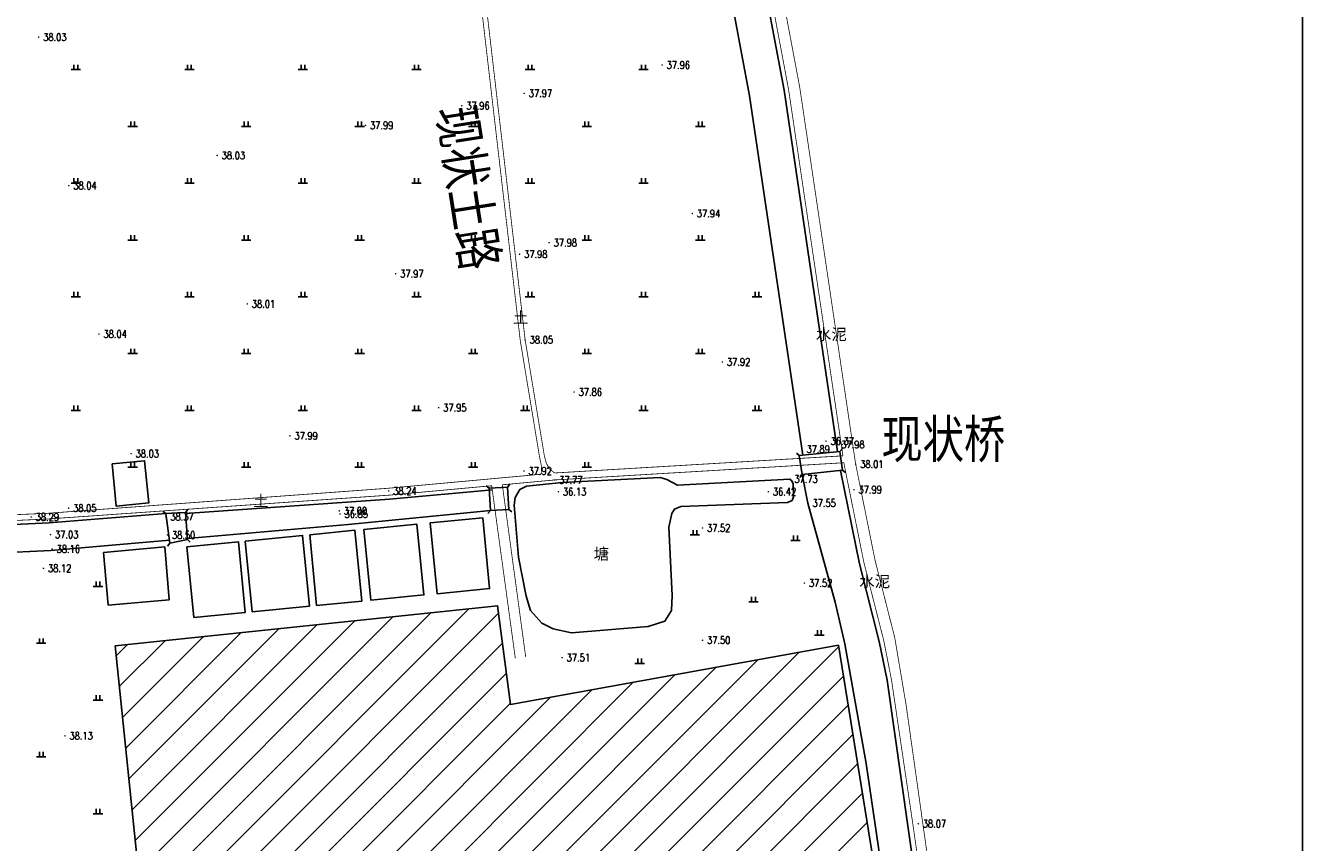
# Model space of a CAD drawing. Extents: x 456755 to 458049, y 3845626 to 3853218.
# Tile 48 of 80: x 457529 to 457866, y 3850212 to 3850428. Entities that reach past the tile are written whole.
import ezdxf
from ezdxf.enums import TextEntityAlignment as Align

# ---------------------------------------------------------------- set-up
doc = ezdxf.new("R2010")
doc.units = 0
doc.linetypes.add('X3', pattern=[5, 4, -1])
doc.layers.get('0').update_dxf_attribs({"linetype": 'CONTINUOUS'})
doc.layers.add('ASSIST', color=7, linetype='CONTINUOUS', plot=False)
for name, color, linetype in [('DLSS', 4, 'CONTINUOUS'), ('DMTZ', 3, 'CONTINUOUS'), ('GCD', 1, 'CONTINUOUS'), ('JMD', 6, 'CONTINUOUS'), ('SXSS', 5, 'CONTINUOUS'), ('ZBTZ', 3, 'CONTINUOUS')]:
    doc.layers.add(name, color=color, linetype=linetype)
doc.styles.add('HZ', font='rs.shx', dxfattribs={"width": 0.8, "bigfont": 'hztxt.shx'})
doc.styles.add('仿宋体', font='仿宋_GB2312.ttf', dxfattribs={"width": 0.8})
doc.styles.add('黑体', font='simhei.ttf')
doc.linetypes.add('10411', pattern='A,2,[150,AAA.SHX,S=1,R=0,X=0,Y=1],2,[151,AAA.SHX,S=1,R=0,X=0,Y=3],1e-11', length=4)
doc.linetypes.add('10421', pattern='A,2,[150,AAA.SHX,S=0.5,R=0,X=0,Y=0.5],1e-11', length=2)

# ---------------------------------------------------------------- blocks, each defined once
blk = doc.blocks.new('GC200')
at = {"linetype": 'Continuous', "const_width": 0.2, "flags": 128}
blk.add_lwpolyline([(-0.1, 0, 1), (0.1, 0, 1)], format="xyb", close=True, dxfattribs=at)
blk = doc.blocks.new('gc119')
for p, q in [((-1.25, 0), (1.25, 0)), ((-0.5, 1.3), (-0.5, 0)), ((0.5, 1.3), (0.5, 0))]:
    blk.add_line(p, q)

msp = doc.modelspace()

# ---------------------------------------------------------------- hatches: boundary and pattern name
at = {"layer": 'JMD', "linetype": 'Continuous'}
h = msp.add_hatch(dxfattribs=at)
h.set_pattern_fill('ANSI31', color=256, scale=2, style=0)
h.set_pattern_definition([(45, (6757.7004, -1626.142), (-4.490128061, 4.490128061), [])])
h.paths.add_polyline_path([(457743.8, 3850264.26), (457657.13, 3850248.61), (457653.72, 3850274.67), (457552.65, 3850264.05), (457559.31, 3850200.03), (457488.41, 3850192.66), (457493.86, 3850157.06), (457465.13, 3850151.7), (457469.3, 3850128.23), (457477.37, 3850129.73), (457481.25, 3850108.82), (457683.66, 3850146.35), (457760.66, 3850160.19)])

# ---------------------------------------------------------------- linework, layer by layer
at = {"linetype": 'Continuous'}
msp.add_lwpolyline([(456818.61, 3849689.88), (457866.43, 3849689.88), (457866.43, 3851171.64), (456818.61, 3851171.64)], close=True, dxfattribs=at)
at = {"layer": 'ASSIST', "linetype": 'Continuous', "elevation": -33.29, "flags": 128}
for points in [[(457733.47, 3850314.36), (457744.22, 3850315.45), (457744.88, 3850310.47), (457734.23, 3850309.34)], [(457651.86, 3850299.79), (457651.47, 3850305.71), (457656.35, 3850306.03), (457656.74, 3850300.11)], [(457567.1, 3850291.25), (457566.05, 3850299), (457571.24, 3850299.31), (457571.77, 3850292.16)]]:
    msp.add_lwpolyline(points, close=True, dxfattribs=at)
at = {"layer": 'DLSS', "linetype": 'Continuous'}
for p, q in [((457733.47, 3850314.36, -33.29), (457732.7, 3850314.99, -33.29)), ((457744.22, 3850315.45, -33.29), (457744.85, 3850316.22, -33.29)), ((457744.88, 3850310.47, -33.29), (457745.65, 3850309.85, -33.29)), ((457656.35, 3850306.03, -33.29), (457657.01, 3850306.78, -33.29)), ((457734.23, 3850309.34, -33.29), (457733.6, 3850308.56, -33.29)), ((457651.47, 3850305.71, -33.29), (457650.72, 3850306.37, -33.29)), ((457571.24, 3850299.31, -33.29), (457571.9, 3850300.07, -33.29)), ((457656.74, 3850300.11, -33.29), (457657.5, 3850299.45, -33.29)), ((457566.05, 3850299, -33.29), (457565.25, 3850299.61, -33.29)), ((457651.86, 3850299.79, -33.29), (457651.2, 3850299.03, -33.29)), ((457567.1, 3850291.25, -33.29), (457566.49, 3850290.45, -33.29)), ((457571.77, 3850292.16, -33.29), (457572.53, 3850291.51, -33.29))]:
    msp.add_line(p, q, dxfattribs=at)
at = {"layer": 'DLSS', "linetype": 'Continuous', "const_width": 0.2, "flags": 128}
for points, elevation in [([(457680.09, 3850710.58), (457686.39, 3850671.04), (457697.79, 3850609.62), (457714.99, 3850514.24), (457723.16, 3850466.98), (457733.59, 3850411.54), (457748.34, 3850312.2), (457753.49, 3850286.67), (457758.69, 3850266.25), (457761.69, 3850248.47), (457767.71, 3850205.81), (457772.33, 3850174.95), (457773.92, 3850155.85)], 4.72), ([(457668.81, 3850309.74), (457667.38, 3850310.86), (457666.58, 3850312.45), (457666.09, 3850314.27), (457661.02, 3850344.9), (457649.56, 3850443.32), (457642.92, 3850489.25), (457643.43, 3850490.49), (457644.91, 3850492), (457650.74, 3850495.2)], 5.26), ([(457655.02, 3850306.63), (457668.95, 3850307.91), (457745.27, 3850312.45)], 5.26), ([(457654.99, 3850306.63), (457661.17, 3850261.13)], -33.29), ([(457385.16, 3850290.61), (457535.16, 3850297.61), (457625.12, 3850303.89), (457652.27, 3850306.38)], 5.26)]:
    msp.add_lwpolyline(points, dxfattribs=dict(at, elevation=elevation))
at = {"layer": 'DLSS', "linetype": 'X3', "const_width": 0.2, "flags": 128}
for points, elevation in [([(457665.24, 3850309.41), (457665.36, 3850311.37), (457664.82, 3850314), (457659.73, 3850344.72), (457648.26, 3850443.15), (457641.58, 3850489.42), (457642.32, 3850491.22), (457644.11, 3850493.05), (457649.71, 3850496.34)], 5.26), ([(457723.51, 3850448.92), (457730.63, 3850411.05), (457745, 3850314.27)], 4.72), ([(457668.81, 3850309.74), (457745, 3850314.27)], 5.26), ([(457770.9, 3850158.47), (457769.55, 3850174.72), (457763.45, 3850217.17), (457757.85, 3850254.99), (457755.78, 3850265.51), (457750.56, 3850286), (457745.38, 3850311.68), (457745.27, 3850312.45)], 4.94), ([(456938.81, 3850269), (456960.18, 3850269.22), (457021.89, 3850273), (457068, 3850275.09), (457121.65, 3850277.83), (457191.85, 3850281.07), (457253.22, 3850284.42), (457287.74, 3850286.87), (457297.55, 3850287.54), (457308.26, 3850287.65), (457383.97, 3850292.39), (457535.02, 3850299.11), (457624.97, 3850305.72), (457665.24, 3850309.41)], 5.26), ([(457652.18, 3850306.37), (457658.43, 3850260.76)], -33.29)]:
    msp.add_lwpolyline(points, dxfattribs=dict(at, elevation=elevation))
at = {"layer": 'DLSS', "linetype": 'Continuous', "elevation": -33.29}
for points in [[(457733.47, 3850314.36), (457744.22, 3850315.45)], [(457744.88, 3850310.47), (457734.23, 3850309.34)], [(457651.86, 3850299.79), (457651.47, 3850305.71)], [(457656.35, 3850306.03), (457656.74, 3850300.11)], [(457567.1, 3850291.25), (457566.05, 3850299)], [(457571.24, 3850299.31), (457571.77, 3850292.16)]]:
    msp.add_lwpolyline(points, dxfattribs=at)
at = {"layer": 'DMTZ', "color": 5, "linetype": '10411', "flags": 128}
for points, elevation in [([(457743.6, 3850315.39), (457729.43, 3850410.84), (457722.49, 3850447.7)], 4.72), ([(457714.38, 3850440.92), (457720.33, 3850409.31), (457734.41, 3850314.45)], 4.72), ([(457754.6, 3850265.21), (457749.37, 3850285.73), (457744.39, 3850310.42)], 4.72), ([(457734.23, 3850309.34), (457735.75, 3850301.79), (457742.98, 3850275.62), (457745.48, 3850264.65), (457751.17, 3850233.02), (457761.22, 3850164.75), (457761.59, 3850157.82)], -33.29), ([(457652.37, 3850305.32), (457625.2, 3850302.84), (457571.26, 3850299.07)], 5.26), ([(457566.05, 3850299), (457535.22, 3850296.55), (457476.26, 3850293.74), (457475.84, 3850293.56), (457475.64, 3850293.03)], 5.26), ([(457571.75, 3850292.41), (457614.29, 3850296.13), (457651.86, 3850299.79)], 5.26), ([(457476.02, 3850286.48), (457535.65, 3850289.26), (457567, 3850291.98)], 5.26), ([(457769.53, 3850159.05), (457767.86, 3850176.21), (457756.72, 3850254.99), (457754.6, 3850265.21)], -33.29)]:
    msp.add_lwpolyline(points, dxfattribs=dict(at, elevation=elevation))
at = {"layer": 'JMD', "linetype": 'Continuous', "elevation": -33.29, "flags": 128}
for points in [[(457551.85, 3850312.13), (457560.46, 3850312.97), (457561.55, 3850301.83), (457552.94, 3850300.99)], [(457635.93, 3850296.54), (457649.81, 3850297.89), (457651.63, 3850279.22), (457637.75, 3850277.87)], [(457587.02, 3850291.77), (457602.19, 3850293.25), (457604.01, 3850274.58), (457588.84, 3850273.1)], [(457604.09, 3850293.44), (457616.02, 3850294.6), (457617.84, 3850275.93), (457605.91, 3850274.76)], [(457618.39, 3850294.83), (457632.43, 3850296.2), (457634.25, 3850277.53), (457620.21, 3850276.16)], [(457549.62, 3850288.78), (457565.77, 3850290.2), (457566.99, 3850276.28), (457550.84, 3850274.86)], [(457571.66, 3850290.28), (457585.26, 3850291.6), (457587.07, 3850272.93), (457573.48, 3850271.6)], [(457552.65, 3850264.05), (457653.72, 3850274.67), (457657.13, 3850248.61), (457743.8, 3850264.26), (457760.66, 3850160.19), (457683.66, 3850146.35), (457481.25, 3850108.82), (457477.37, 3850129.73), (457469.3, 3850128.23), (457465.13, 3850151.7), (457493.86, 3850157.06), (457488.41, 3850192.66), (457559.31, 3850200.03)]]:
    msp.add_lwpolyline(points, close=True, dxfattribs=at)
at = {"layer": 'SXSS', "linetype": '10421', "elevation": 4.45, "flags": 128}
msp.add_lwpolyline([(457730.96, 3850308.13), (457701.32, 3850306.54), (457699.97, 3850307.22), (457698.49, 3850308.02), (457696.68, 3850308.54), (457670.78, 3850307.26), (457661.38, 3850306.28), (457659.58, 3850305.4), (457658.39, 3850303.23), (457658.12, 3850301.27), (457659.24, 3850287.55), (457661.27, 3850277.18), (457662.42, 3850273.39), (457665.4, 3850270.07), (457668.39, 3850268.58), (457673.27, 3850267.56), (457693.53, 3850269.18), (457697.94, 3850270.61), (457699.7, 3850273.39), (457699.9, 3850277.38), (457699.02, 3850295.41), (457699.77, 3850299.07), (457700.52, 3850300.22), (457702.2, 3850300.9), (457730.33, 3850301.95), (457731.55, 3850302.46), (457731.97, 3850303.46), (457731.81, 3850306.88), (457731.53, 3850307.67), (457730.96, 3850308.13)], dxfattribs=at)

# ---------------------------------------------------------------- block references
at = {"layer": 'GCD', "linetype": 'Continuous'}
ref = msp.add_blockref('GC200', (457532.46, 3850424.83, 4.74), dxfattribs=at)
ref.add_attrib('height', '38.03', dxfattribs={"linetype": 'Continuous', "height": 2, "style": 'HZ', "width": 0.8}).set_placement((457533.66, 3850424.83, -33.29), align=Align.MIDDLE_LEFT)
ref = msp.add_blockref('GC200', (457697.22, 3850417.47, 4.67), dxfattribs=at)
ref.add_attrib('height', '37.96', dxfattribs={"linetype": 'Continuous', "height": 2, "style": 'HZ', "width": 0.8}).set_placement((457698.42, 3850417.47, -33.29), align=Align.MIDDLE_LEFT)
ref = msp.add_blockref('GC200', (457660.77, 3850410.02, 4.67), dxfattribs=at)
ref.add_attrib('height', '37.97', dxfattribs={"linetype": 'Continuous', "height": 2, "style": 'HZ', "width": 0.8}).set_placement((457661.97, 3850410.02, -33.29), align=Align.MIDDLE_LEFT)
ref = msp.add_blockref('GC200', (457644.27, 3850406.72, 4.67), dxfattribs=at)
ref.add_attrib('height', '37.96', dxfattribs={"linetype": 'Continuous', "height": 2, "style": 'HZ', "width": 0.8}).set_placement((457645.47, 3850406.72, -33.29), align=Align.MIDDLE_LEFT)
ref = msp.add_blockref('GC200', (457618.82, 3850401.55, 4.7), dxfattribs=at)
ref.add_attrib('height', '37.99', dxfattribs={"linetype": 'Continuous', "height": 2, "style": 'HZ', "width": 0.8}).set_placement((457620.02, 3850401.55, -33.29), align=Align.MIDDLE_LEFT)
ref = msp.add_blockref('GC200', (457579.63, 3850393.59, 4.73), dxfattribs=at)
ref.add_attrib('height', '38.03', dxfattribs={"linetype": 'Continuous', "height": 2, "style": 'HZ', "width": 0.8}).set_placement((457580.83, 3850393.59, -33.29), align=Align.MIDDLE_LEFT)
ref = msp.add_blockref('GC200', (457540.43, 3850385.63, 4.74), dxfattribs=at)
ref.add_attrib('height', '38.04', dxfattribs={"linetype": 'Continuous', "height": 2, "style": 'HZ', "width": 0.8}).set_placement((457541.63, 3850385.63, -33.29), align=Align.MIDDLE_LEFT)
ref = msp.add_blockref('GC200', (457705.19, 3850378.27, 4.65), dxfattribs=at)
ref.add_attrib('height', '37.94', dxfattribs={"linetype": 'Continuous', "height": 2, "style": 'HZ', "width": 0.8}).set_placement((457706.39, 3850378.27, -33.29), align=Align.MIDDLE_LEFT)
ref = msp.add_blockref('GC200', (457667.36, 3850370.56, 4.68), dxfattribs=at)
ref.add_attrib('height', '37.98', dxfattribs={"linetype": 'Continuous', "height": 2, "style": 'HZ', "width": 0.8}).set_placement((457668.56, 3850370.56, -33.29), align=Align.MIDDLE_LEFT)
ref = msp.add_blockref('GC200', (457659.54, 3850367.52, 4.69), dxfattribs=at)
ref.add_attrib('height', '37.98', dxfattribs={"linetype": 'Continuous', "height": 2, "style": 'HZ', "width": 0.8}).set_placement((457660.74, 3850367.52, -33.29), align=Align.MIDDLE_LEFT)
ref = msp.add_blockref('GC200', (457626.79, 3850362.35, 4.68), dxfattribs=at)
ref.add_attrib('height', '37.97', dxfattribs={"linetype": 'Continuous', "height": 2, "style": 'HZ', "width": 0.8}).set_placement((457627.99, 3850362.35, -33.29), align=Align.MIDDLE_LEFT)
ref = msp.add_blockref('GC200', (457587.59, 3850354.39, 4.72), dxfattribs=at)
ref.add_attrib('height', '38.01', dxfattribs={"linetype": 'Continuous', "height": 2, "style": 'HZ', "width": 0.8}).set_placement((457588.79, 3850354.39, -33.29), align=Align.MIDDLE_LEFT)
ref = msp.add_blockref('GC200', (457548.39, 3850346.43, 4.75), dxfattribs=at)
ref.add_attrib('height', '38.04', dxfattribs={"linetype": 'Continuous', "height": 2, "style": 'HZ', "width": 0.8}).set_placement((457549.59, 3850346.43, -33.29), align=Align.MIDDLE_LEFT)
ref = msp.add_blockref('GC200', (457661.02, 3850344.9, 4.75), dxfattribs=at)
ref.add_attrib('height', '38.05', dxfattribs={"linetype": 'Continuous', "height": 2, "style": 'HZ', "width": 0.8}).set_placement((457662.22, 3850344.9, -33.29), align=Align.MIDDLE_LEFT)
ref = msp.add_blockref('GC200', (457713.15, 3850339.07, 4.62), dxfattribs=at)
ref.add_attrib('height', '37.92', dxfattribs={"linetype": 'Continuous', "height": 2, "style": 'HZ', "width": 0.8}).set_placement((457714.35, 3850339.07, -33.29), align=Align.MIDDLE_LEFT)
ref = msp.add_blockref('GC200', (457673.95, 3850331.11, 4.57), dxfattribs=at)
ref.add_attrib('height', '37.86', dxfattribs={"linetype": 'Continuous', "height": 2, "style": 'HZ', "width": 0.8}).set_placement((457675.15, 3850331.11, -33.29), align=Align.MIDDLE_LEFT)
ref = msp.add_blockref('GC200', (457638.16, 3850326.98, 4.65), dxfattribs=at)
ref.add_attrib('height', '37.95', dxfattribs={"linetype": 'Continuous', "height": 2, "style": 'HZ', "width": 0.8}).set_placement((457639.36, 3850326.98, -33.29), align=Align.MIDDLE_LEFT)
ref = msp.add_blockref('GC200', (457598.86, 3850319.56, 4.69), dxfattribs=at)
ref.add_attrib('height', '37.99', dxfattribs={"linetype": 'Continuous', "height": 2, "style": 'HZ', "width": 0.8}).set_placement((457600.06, 3850319.56, -33.29), align=Align.MIDDLE_LEFT)
ref = msp.add_blockref('GC200', (457734.18, 3850316.02, 4.59), dxfattribs=at)
ref.add_attrib('height', '37.89', dxfattribs={"linetype": 'Continuous', "height": 2, "style": 'HZ', "width": 0.8}).set_placement((457735.38, 3850316.02, -33.29), align=Align.MIDDLE_LEFT)
ref = msp.add_blockref('GC200', (457740.53, 3850318.15, 3.07), dxfattribs=at)
ref.add_attrib('height', '36.37', dxfattribs={"linetype": 'Continuous', "height": 2, "style": 'HZ', "width": 0.8}).set_placement((457741.73, 3850318.15, -33.29), align=Align.MIDDLE_LEFT)
ref = msp.add_blockref('GC200', (457743.35, 3850317.26, 4.69), dxfattribs=at)
ref.add_attrib('height', '37.98', dxfattribs={"linetype": 'Continuous', "height": 2, "style": 'HZ', "width": 0.8}).set_placement((457744.55, 3850317.26, -33.29), align=Align.MIDDLE_LEFT)
ref = msp.add_blockref('GC200', (457556.89, 3850314.85, 4.74), dxfattribs=at)
ref.add_attrib('height', '38.03', dxfattribs={"linetype": 'Continuous', "height": 2, "style": 'HZ', "width": 0.8}).set_placement((457558.09, 3850314.85, -33.29), align=Align.MIDDLE_LEFT)
ref = msp.add_blockref('GC200', (457660.71, 3850310.27, 4.62), dxfattribs=at)
ref.add_attrib('height', '37.92', dxfattribs={"linetype": 'Continuous', "height": 2, "style": 'HZ', "width": 0.8}).set_placement((457661.91, 3850310.27, -33.29), align=Align.MIDDLE_LEFT)
ref = msp.add_blockref('GC200', (457748.37, 3850312.06, 4.72), dxfattribs=at)
ref.add_attrib('height', '38.01', dxfattribs={"linetype": 'Continuous', "height": 2, "style": 'HZ', "width": 0.8}).set_placement((457749.57, 3850312.06, -33.29), align=Align.MIDDLE_LEFT)
ref = msp.add_blockref('GC200', (457668.8, 3850307.9, 4.47), dxfattribs=at)
ref.add_attrib('height', '37.77', dxfattribs={"linetype": 'Continuous', "height": 2, "style": 'HZ', "width": 0.8}).set_placement((457670, 3850307.9, -33.29), align=Align.MIDDLE_LEFT)
ref = msp.add_blockref('GC200', (457730.95, 3850308.13, 4.44), dxfattribs=at)
ref.add_attrib('height', '37.73', dxfattribs={"linetype": 'Continuous', "height": 2, "style": 'HZ', "width": 0.8}).set_placement((457732.15, 3850308.13, -33.29), align=Align.MIDDLE_LEFT)
ref = msp.add_blockref('GC200', (457624.97, 3850305, 4.94), dxfattribs=at)
ref.add_attrib('height', '38.24', dxfattribs={"linetype": 'Continuous', "height": 2, "style": 'HZ', "width": 0.8}).set_placement((457626.17, 3850305, -33.29), align=Align.MIDDLE_LEFT)
ref = msp.add_blockref('GC200', (457669.8, 3850304.79, 2.84), dxfattribs=at)
ref.add_attrib('height', '36.13', dxfattribs={"linetype": 'Continuous', "height": 2, "style": 'HZ', "width": 0.8}).set_placement((457671, 3850304.79, -33.29), align=Align.MIDDLE_LEFT)
ref = msp.add_blockref('GC200', (457725.29, 3850304.81, 3.13), dxfattribs=at)
ref.add_attrib('height', '36.42', dxfattribs={"linetype": 'Continuous', "height": 2, "style": 'HZ', "width": 0.8}).set_placement((457726.49, 3850304.81, -33.29), align=Align.MIDDLE_LEFT)
ref = msp.add_blockref('GC200', (457747.91, 3850305.33, 4.69), dxfattribs=at)
ref.add_attrib('height', '37.99', dxfattribs={"linetype": 'Continuous', "height": 2, "style": 'HZ', "width": 0.8}).set_placement((457749.11, 3850305.33, -33.29), align=Align.MIDDLE_LEFT)
ref = msp.add_blockref('GC200', (457540.37, 3850300.46, 4.75), dxfattribs=at)
ref.add_attrib('height', '38.05', dxfattribs={"linetype": 'Continuous', "height": 2, "style": 'HZ', "width": 0.8}).set_placement((457541.57, 3850300.46, -33.29), align=Align.MIDDLE_LEFT)
ref = msp.add_blockref('GC200', (457611.89, 3850299.74, 3.7), dxfattribs=at)
ref.add_attrib('height', '37.00', dxfattribs={"linetype": 'Continuous', "height": 2, "style": 'HZ', "width": 0.8}).set_placement((457613.09, 3850299.74, -33.29), align=Align.MIDDLE_LEFT)
ref = msp.add_blockref('GC200', (457612.1, 3850298.91, 3.55), dxfattribs=at)
ref.add_attrib('height', '36.85', dxfattribs={"linetype": 'Continuous', "height": 2, "style": 'HZ', "width": 0.8}).set_placement((457613.3, 3850298.91, -33.29), align=Align.MIDDLE_LEFT)
ref = msp.add_blockref('GC200', (457735.75, 3850301.79, 4.25), dxfattribs=at)
ref.add_attrib('height', '37.55', dxfattribs={"linetype": 'Continuous', "height": 2, "style": 'HZ', "width": 0.8}).set_placement((457736.95, 3850301.79, -33.29), align=Align.MIDDLE_LEFT)
ref = msp.add_blockref('GC200', (457530.48, 3850298.11, 5), dxfattribs=at)
ref.add_attrib('height', '38.29', dxfattribs={"linetype": 'Continuous', "height": 2, "style": 'HZ', "width": 0.8}).set_placement((457531.68, 3850298.11, -33.29), align=Align.MIDDLE_LEFT)
ref = msp.add_blockref('GC200', (457566.06, 3850298.18, 5.07), dxfattribs=at)
ref.add_attrib('height', '38.37', dxfattribs={"linetype": 'Continuous', "height": 2, "style": 'HZ', "width": 0.8}).set_placement((457567.26, 3850298.18, -33.29), align=Align.MIDDLE_LEFT)
ref = msp.add_blockref('GC200', (457535.59, 3850293.48, 3.74), dxfattribs=at)
ref.add_attrib('height', '37.03', dxfattribs={"linetype": 'Continuous', "height": 2, "style": 'HZ', "width": 0.8}).set_placement((457536.79, 3850293.48, -33.29), align=Align.MIDDLE_LEFT)
ref = msp.add_blockref('GC200', (457566.49, 3850293.36, 5.2), dxfattribs=at)
ref.add_attrib('height', '38.50', dxfattribs={"linetype": 'Continuous', "height": 2, "style": 'HZ', "width": 0.8}).set_placement((457567.69, 3850293.36, -33.29), align=Align.MIDDLE_LEFT)
ref = msp.add_blockref('GC200', (457707.89, 3850295.22, 4.23), dxfattribs=at)
ref.add_attrib('height', '37.52', dxfattribs={"linetype": 'Continuous', "height": 2, "style": 'HZ', "width": 0.8}).set_placement((457709.09, 3850295.22, -33.29), align=Align.MIDDLE_LEFT)
ref = msp.add_blockref('GC200', (457536.02, 3850289.66, 4.87), dxfattribs=at)
ref.add_attrib('height', '38.16', dxfattribs={"linetype": 'Continuous', "height": 2, "style": 'HZ', "width": 0.8}).set_placement((457537.22, 3850289.66, -33.29), align=Align.MIDDLE_LEFT)
ref = msp.add_blockref('GC200', (457533.73, 3850284.58, 4.83), dxfattribs=at)
ref.add_attrib('height', '38.12', dxfattribs={"linetype": 'Continuous', "height": 2, "style": 'HZ', "width": 0.8}).set_placement((457534.93, 3850284.58, -33.29), align=Align.MIDDLE_LEFT)
ref = msp.add_blockref('GC200', (457734.82, 3850280.67, 4.23), dxfattribs=at)
ref.add_attrib('height', '37.52', dxfattribs={"linetype": 'Continuous', "height": 2, "style": 'HZ', "width": 0.8}).set_placement((457736.02, 3850280.67, -33.29), align=Align.MIDDLE_LEFT)
ref = msp.add_blockref('GC200', (457707.89, 3850265.58, 4.21), dxfattribs=at)
ref.add_attrib('height', '37.50', dxfattribs={"linetype": 'Continuous', "height": 2, "style": 'HZ', "width": 0.8}).set_placement((457709.09, 3850265.58, -33.29), align=Align.MIDDLE_LEFT)
ref = msp.add_blockref('GC200', (457670.8, 3850260.98, 4.22), dxfattribs=at)
ref.add_attrib('height', '37.51', dxfattribs={"linetype": 'Continuous', "height": 2, "style": 'HZ', "width": 0.8}).set_placement((457672, 3850260.98, -33.29), align=Align.MIDDLE_LEFT)
ref = msp.add_blockref('GC200', (457539.41, 3850240.32, 4.84), dxfattribs=at)
ref.add_attrib('height', '38.13', dxfattribs={"linetype": 'Continuous', "height": 2, "style": 'HZ', "width": 0.8}).set_placement((457540.61, 3850240.32, -33.29), align=Align.MIDDLE_LEFT)
ref = msp.add_blockref('GC200', (457764.89, 3850217.1, 4.78), dxfattribs=at)
ref.add_attrib('height', '38.07', dxfattribs={"linetype": 'Continuous', "height": 2, "style": 'HZ', "width": 0.8}).set_placement((457766.09, 3850217.1, -33.29), align=Align.MIDDLE_LEFT)
at = {"layer": 'ZBTZ', "linetype": 'Continuous'}
for p in [(457542.3, 3850416.26, -33.29), (457572.3, 3850416.26, -33.29), (457602.3, 3850416.26, -33.29), (457632.3, 3850416.26, -33.29), (457662.3, 3850416.26, -33.29), (457692.3, 3850416.26, -33.29), (457557.3, 3850401.26, -33.29), (457587.3, 3850401.26, -33.29), (457617.3, 3850401.26, -33.29), (457647.3, 3850401.26, -33.29), (457677.3, 3850401.26, -33.29), (457707.3, 3850401.26, -33.29), (457542.3, 3850386.26, -33.29), (457572.3, 3850386.26, -33.29), (457602.3, 3850386.26, -33.29), (457632.3, 3850386.26, -33.29), (457662.3, 3850386.26, -33.29), (457692.3, 3850386.26, -33.29), (457557.3, 3850371.26, -33.29), (457587.3, 3850371.26, -33.29), (457617.3, 3850371.26, -33.29), (457647.3, 3850371.26, -33.29), (457677.3, 3850371.26, -33.29), (457707.3, 3850371.26, -33.29), (457542.3, 3850356.26, -33.29), (457572.3, 3850356.26, -33.29), (457602.3, 3850356.26, -33.29), (457632.3, 3850356.26, -33.29), (457662.3, 3850356.26, -33.29), (457692.3, 3850356.26, -33.29), (457722.3, 3850356.26, -33.29), (457557.3, 3850341.26, -33.29), (457587.3, 3850341.26, -33.29), (457617.3, 3850341.26, -33.29), (457647.3, 3850341.26, -33.29), (457677.3, 3850341.26, -33.29), (457707.3, 3850341.26, -33.29), (457542.3, 3850326.26, -33.29), (457572.3, 3850326.26, -33.29), (457602.3, 3850326.26, -33.29), (457632.3, 3850326.26, -33.29), (457661.05, 3850326.26, -33.29), (457692.3, 3850326.26, -33.29), (457722.3, 3850326.26, -33.29), (457557.3, 3850311.26, -33.29), (457587.3, 3850311.26, -33.29), (457617.3, 3850311.26, -33.29), (457647.3, 3850311.26, -33.29), (457677.3, 3850311.26, -33.29), (457705.88, 3850293.38, -33.29), (457732.47, 3850291.92, -33.29), (457548.15, 3850279.76, -33.29), (457721.37, 3850275.75, -33.29), (457738.75, 3850266.94, -33.29), (457533.15, 3850264.76, -33.29), (457691.28, 3850259.42, -33.29), (457548.15, 3850249.76, -33.29), (457533.15, 3850234.76, -33.29), (457548.15, 3850219.76, -33.29)]:
    msp.add_blockref('gc119', p, dxfattribs=at)

# ---------------------------------------------------------------- texts
at = {"layer": 'DLSS', "linetype": 'X3', "style": '仿宋体', "width": 0.8}
msp.add_text('现状土路', height=10, rotation=278.8792, dxfattribs=at).set_placement((457637.78, 3850405.91, -109.47))
at = {"layer": 'DLSS', "linetype": 'Continuous', "style": '黑体'}
for s, p in [('土', (457659.83, 3850350.93, -33.29)), ('水泥', (457741.93, 3850346.4, -33.29)), ('土', (457591.17, 3850302.52, -33.29)), ('水泥', (457753.37, 3850281.16, -33.29))]:
    msp.add_text(s, height=3, dxfattribs=at).set_placement(p, align=Align.MIDDLE)
at = {"layer": 'DLSS', "color": 1, "linetype": 'X3', "style": '仿宋体', "width": 0.8}
msp.add_text('现状桥', height=10, dxfattribs=at).set_placement((457755.16, 3850313.7, -33.29))
at = {"layer": 'SXSS', "linetype": 'Continuous', "style": '黑体'}
msp.add_text('塘', height=3, dxfattribs=at).set_placement((457681.18, 3850288.46, -33.29), align=Align.MIDDLE)

doc.saveas('drawing.dxf')
